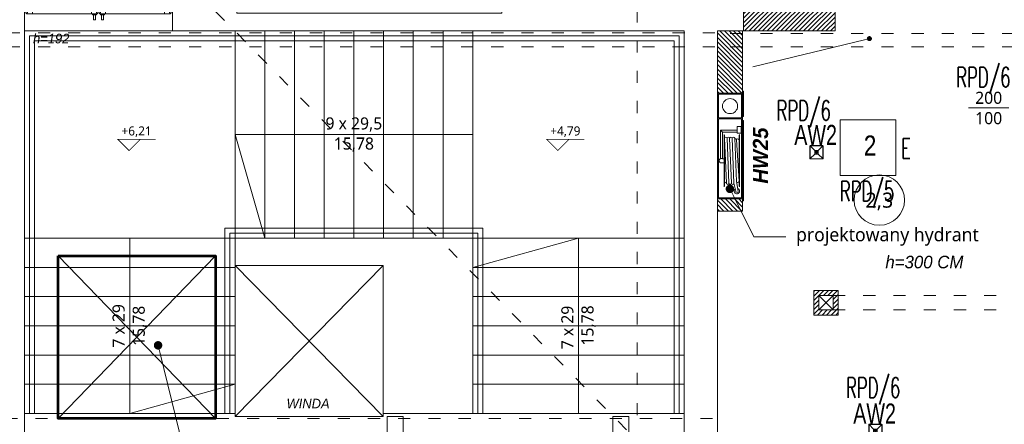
# Model space of a CAD drawing. Header units: millimetres. Extents: x 85284 to 143915, y -66821 to -28273.
# Tile 8 of 31: x 126995 to 127973, y -64731 to -64329. Entities that reach past the tile are written whole.
import ezdxf
from ezdxf import colors
from ezdxf.entities.mleader import LeaderData, LeaderLine
from ezdxf.enums import TextEntityAlignment as Align
from ezdxf.math import Vec2, Vec3

# ---------------------------------------------------------------- set-up
doc = ezdxf.new("R2010")
doc.units = ezdxf.units.MM
doc.linetypes.add('ACAD_ISO03W100', pattern=[30, 12, -18])
doc.layers.get('0').update_dxf_attribs({"color": 251, "lineweight": 9})
for name, color, linetype, lineweight in [('A-instalacje.ART', 251, 'Continuous', 9), ('A-opis.ART', 251, 'Continuous', 9), ('A-wyposażenie.ART', 251, 'Continuous', 9), ('IE_Numer centralki', 3, 'Continuous', 13), ('IE_Numery obw ośw hala', 6, 'Continuous', 13), ('IE_Oświetlenie awaryjne', 1, 'Continuous', 13), ('IE_Oświetlenie podstawowe', 4, 'Continuous', 13), ('instalacje_arch', 251, 'Continuous', 9), ('OPIS', 251, 'Continuous', 9), ('opis..KF', 251, 'Continuous', 9), ('schody', 251, 'Continuous', 9), ('stolarka_arch', 251, 'Continuous', 9), ('TEXT', 251, 'Continuous', 9), ('wymiar..KF', 251, 'Continuous', 9), ('wypełnienie 2', 251, 'Continuous', 9), ('ściana pro..KF', 251, 'Continuous', 9), ('ściany ist..KF', 251, 'Continuous', 9)]:
    doc.layers.add(name, color=color, linetype=linetype, lineweight=lineweight)
doc.layers.get('wymiar..KF').off()
doc.styles.add('ARCH', font='segoeuil.ttf')
doc.styles.add('Opisowy', font='arial.ttf')
doc.styles.add('SIMPLEX', font='simplex', dxfattribs={"width": 0.85})
pattern_1 = [(45, (-308.0725, -28536.048), (-2.24506403, 2.24506403), [])]

# ---------------------------------------------------------------- blocks, each defined once
blk = doc.blocks.new('*U200')
at = {"layer": 'stolarka_arch', "lineweight": 0}
blk.add_lwpolyline([(0, 0), (147, 0), (147, -46), (0, -46)], close=True, dxfattribs=at)
at = {"layer": 'stolarka_arch'}
for points in [[(0, -22), (6, -22), (6, -23), (3, -23), (3, -28), (0, -28)], [(3, -23), (8, -23), (8, -29), (2, -29), (2, -28), (3, -28)], [(8, -26), (66.5, -26), (66.5, -23), (8, -23)], [(8, -26), (66.5, -26), (66.5, -29), (8, -29)], [(71.5, -23), (66.5, -23), (66.5, -29), (72.5, -29), (72.5, -28), (71.5, -28)], [(71.5, -30), (67.5, -30), (67.5, -29), (71.5, -29)], [(68.5, -22), (78.5, -22), (78.5, -23), (75.5, -23), (75.5, -28), (71.5, -28), (71.5, -23), (68.5, -23)], [(75.5, -23), (80.5, -23), (80.5, -29), (74.5, -29), (74.5, -28), (75.5, -28)], [(79.5, -30), (75.5, -30), (75.5, -29), (79.5, -29)], [(139, -26), (80.5, -26), (80.5, -23), (139, -23)], [(139, -26), (80.5, -26), (80.5, -29), (139, -29)], [(144, -23), (139, -23), (139, -29), (145, -29), (145, -28), (144, -28)], [(147, -22), (141, -22), (141, -23), (144, -23), (144, -28), (147, -28)], [(70.5, -35), (68.5, -35), (68.5, -30), (70.5, -30)], [(78.5, -35), (76.5, -35), (76.5, -30), (78.5, -30)]]:
    blk.add_lwpolyline(points, close=True, dxfattribs=at)
blk = doc.blocks.new('*U1078')
at = {"layer": 'instalacje_arch', "color": 41, "linetype": 'ACAD_ISO03W100', "lineweight": 9, "true_color": 0xf4ee51}
blk.add_line((0, -3656.97), (0, -145), dxfattribs=at)
at = {"layer": 'instalacje_arch', "color": 41, "true_color": 0xf4ee51, "style": 'ARCH'}
blk.add_attdef('P1', text='', height=20, rotation=180, dxfattribs=at).set_placement((0, 0), align=Align.MIDDLE_CENTER)
blk.add_attdef('P2', text='', height=20, dxfattribs=at).set_placement((0, -3801.97), align=Align.MIDDLE_CENTER)
blk = doc.blocks.new('opis drzwi')
at = {"layer": 'opis..KF'}
blk.add_line((-20, 0), (20, 0), dxfattribs=at)
at = {"layer": 'opis..KF', "style": 'ARCH', "flags": 12}
for tag, p in [('90', (0, 10)), ('200', (0, -10))]:
    blk.add_attdef(tag, text='', height=12, dxfattribs=at).set_placement(p, align=Align.MIDDLE_CENTER)
blk = doc.blocks.new('nr pom')
at = {"layer": 'opis..KF', "lineweight": 20}
blk.add_circle((0, 0), 25, dxfattribs=at)
at = {"layer": 'opis..KF', "style": 'ARCH'}
blk.add_attdef('00', text='', height=15, dxfattribs=at).set_placement((0, 0), align=Align.MIDDLE_CENTER)
blk = doc.blocks.new('_Dot')
at = {"color": 0, "linetype": 'ByBlock', "lineweight": -2}
blk.add_line((-0.5, 0), (-1, 0), dxfattribs=at)
at = {"color": 0, "linetype": 'ByBlock', "const_width": 0.5}
blk.add_lwpolyline([(-0.25, 0, 1), (0.25, 0, 1)], format="xyb", close=True, dxfattribs=at)
blk = doc.blocks.new('*U1079')
at = {"layer": 'opis..KF', "color": 1, "const_width": 1}
blk.add_lwpolyline([(35, 15), (-15, 15), (0, 0), (15, 15)], dxfattribs=at)
at = {"layer": 'opis..KF', "color": 1, "style": 'ARCH'}
blk.add_attdef('±0,00', text='', height=12, dxfattribs=at).set_placement((10, 26), align=Align.MIDDLE_CENTER)
blk = doc.blocks.new('*U1098')
at = {"layer": 'A-wyposażenie.ART'}
h = blk.add_hatch(color=160, dxfattribs=at)
h.dxf.hatch_style = 1
h.paths.add_polyline_path([(107, 0), (27, 0), (27, 1), (107, 1)])
h.paths.add_polyline_path([(-2, 0), (23, 0), (23, 1), (-2, 1)])
h.paths.add_polyline_path([(25.5, -24), (104, -24), (104, -1), (25.5, -1)], flags=16)
h.paths.add_polyline_path([(24.5, -1), (1, -1), (1, -24), (24.5, -24)], flags=16)
h.paths.add_polyline_path([(0, -25), (105, -25), (105, 0), (0, 0)])
at = {"layer": 'A-wyposażenie.ART', "color": 160}
for p, q in [((39.5, -1.47), (33.17, -1.47)), ((33.17, -1.47), (33.17, -5.47)), ((39.5, -5.47), (33.17, -5.47)), ((36.5, -22.09), (36.5, -5.47)), ((36.5, -22.09), (36.5, -5.47)), ((38.5, -20.09), (38.5, -5.47)), ((39.5, -1.47), (39.5, -5.47)), ((41.88, -3.58), (41.12, -3.14)), ((92.88, -3.14), (41.12, -3.14)), ((88.38, -3.62), (42, -3.62)), ((87.5, -6.19), (44.7, -7.92)), ((89.3, -8.62), (44.7, -10.42)), ((87.47, -3.62), (46.36, -6.12)), ((76.25, -3.62), (92, -3.62)), ((97.17, -4.43), (87.67, -6.17)), ((97.17, -6.93), (89.3, -8.62)), ((92.12, -3.58), (92.88, -3.14)), ((41.88, -17.96), (41.12, -18.4)), ((41.12, -18.4), (92.88, -18.4)), ((67, -17.92), (42.03, -17.92)), ((89.3, -11.12), (44.7, -12.92)), ((89.3, -13.62), (44.7, -15.42)), ((89.41, -16.12), (44.75, -17.92)), ((65, -18.47), (67, -18.47)), ((65.05, -18.47), (67, -18.47)), ((65.05, -18.87), (65.05, -19.97)), ((67, -17.92), (92, -17.92)), ((68.95, -18.47), (67, -18.47)), ((68.65, -18.47), (69, -18.47)), ((68.95, -18.87), (68.95, -19.97)), ((92.12, -17.96), (92.88, -18.4)), ((36.5, -22.09), (38.5, -20.09)), ((36.5, -22.09), (64.98, -22.09)), ((38.5, -20.09), (64.98, -20.09)), ((65.05, -20.03), (65.04, -20.03))]:
    blk.add_line(p, q, dxfattribs=at)
for points in [[(-2, 0), (23, 0), (23, 1), (-2, 1)], [(0, -25), (105, -25), (105, 0), (0, 0)], [(107, 0), (27, 0), (27, 1), (107, 1)], [(24.5, -1), (1, -1), (1, -24), (24.5, -24)], [(25.5, -24), (104, -24), (104, -1), (25.5, -1)]]:
    blk.add_lwpolyline(points, close=True, dxfattribs=at)
blk.add_circle((12.75, -12.5), 7.5, dxfattribs=at)
for centre, radius, start, end in [((42.03, -3.32), 0.3, 240, 270), ((44.7, -9.17), 1.25, 90, 270), ((46.36, -4.87), 1.25, 90, 270), ((46.36, -7.37), 1.25, 90, 204.86109), ((87.44, -4.91), 1.29, 271.77468, 88.35774), ((89.3, -9.87), 1.25, 270, 90), ((91.97, -3.32), 0.3, 270, 300), ((97.17, -5.68), 2.7, 221.37688, 160.92523), ((97.17, -5.68), 1.25, 270, 110.76965), ((42.03, -18.22), 0.3, 90, 120), ((44.7, -11.67), 1.25, 90, 270), ((44.7, -14.17), 1.25, 90, 270), ((44.7, -16.67), 1.25, 90, 270), ((65.05, -18.63), 0.16, 90, 247.34016), ((64.95, -18.87), 0.1, 0, 67.34016), ((68.95, -18.63), 0.16, 292.65984, 90), ((69.05, -18.87), 0.1, 112.65984, 180), ((87.57, -16.64), 1.25, 270, 23.10301), ((89.3, -12.37), 1.25, 270, 90), ((89.3, -14.87), 1.25, 270, 90), ((91.97, -18.22), 0.3, 60, 90), ((67, -21.09), 2.25, 150.15186, 29.84814)]:
    blk.add_arc(centre, radius, start, end, dxfattribs=at)
blk = doc.blocks.new('Oprawa 2.0')
at = {"layer": 'IE_Oświetlenie podstawowe', "color": 0, "linetype": 'ByBlock'}
blk.add_lwpolyline([(-27.65, 55.3), (27.65, 55.3), (27.65, 0), (-27.65, 0)], close=True, dxfattribs=at)
at = {"layer": 'IE_Oświetlenie podstawowe', "color": 0, "insert": (-4.24, 39.86), "char_height": 20, "width": 20.191, "attachment_point": 1, "style": 'Opisowy'}
blk.add_mtext('{\\W0.8;2}', dxfattribs=at)
blk = doc.blocks.new('Oprawa AW2')
at = {"layer": 'IE_Oświetlenie awaryjne'}
h = blk.add_hatch(color=0, dxfattribs=at)
h.dxf.hatch_style = 1
h.paths.add_polyline_path([(1, 6.6, 1), (-1, 6.6, 1)])
h = blk.add_hatch(color=0, dxfattribs=at)
h.dxf.hatch_style = 1
h.paths.add_polyline_path([(1.36, 7.96), (1.26, 7.96), (1.26, 7.79), (1.36, 7.79)])
h = blk.add_hatch(color=0, dxfattribs=at)
h.dxf.hatch_style = 1
h.paths.add_polyline_path([(1.36, 7.79), (1.26, 7.79), (1.26, 7.61), (1.36, 7.61)])
at = {"layer": 'IE_Oświetlenie awaryjne', "color": 0}
for points in [[(-6.1, 13.2), (6.1, 13.2, -0.414214), (6.6, 12.7), (6.6, 0.5, -0.414214), (6.1, 0), (-6.1, 0, -0.414214), (-6.6, 0.5), (-6.6, 12.7, -0.414214)], [(-6.1, 12.95), (6.1, 12.95, -0.414214), (6.35, 12.7), (6.35, 0.5, -0.414214), (6.1, 0.25), (-6.1, 0.25, -0.414214), (-6.35, 0.5), (-6.35, 12.7, -0.414214)]]:
    blk.add_lwpolyline(points, format="xyb", close=True, dxfattribs=at)
for points in [[(-6.28, 12.88), (-1.8, 8.4)], [(1.8, 8.4), (6.28, 12.88)], [(-1.8, 4.8), (-6.28, 0.32)], [(1.26, 7.79), (1.36, 7.79)], [(1.8, 4.8), (6.28, 0.32)]]:
    blk.add_lwpolyline(points, dxfattribs=at)
for points in [[(-1.8, 4.8), (-1.8, 8.4), (1.8, 8.4), (1.8, 4.8)], [(-1.55, 5.05), (-1.55, 8.15), (1.55, 8.15), (1.55, 5.05)], [(1.26, 7.96), (1.26, 7.61), (1.36, 7.61), (1.36, 7.96)]]:
    blk.add_lwpolyline(points, close=True, dxfattribs=at)
blk.add_circle((0, 6.6), 1, dxfattribs=at)
at = {"layer": 'IE_Oświetlenie awaryjne', "color": 0, "insert": (-22.06, 33.82), "char_height": 20, "width": 20.191, "attachment_point": 1, "style": 'Opisowy'}
blk.add_mtext('{\\W0.7;AW2}', dxfattribs=at)

msp = doc.modelspace()

# ---------------------------------------------------------------- hatches: boundary and pattern name
at = {"layer": 'wypełnienie 2', "linetype": 'ByBlock', "transparency": 33554595}
h = msp.add_hatch(dxfattribs=at)
h.set_pattern_fill('ANSI31', color=256)
h.set_pattern_definition(pattern_1)
h.paths.add_polyline_path([(127501.4, -64095.99), (127210.9, -64095.99), (127210.9, -64107.99), (127500.4, -64107.99), (127500.4, -64299.99), (127501.4, -64299.99)])
h.paths.add_polyline_path([(127512.4, -64095.99), (127501.4, -64095.99), (127501.4, -64299.99), (127512.4, -64299.99), (127512.4, -64279.99), (127512.4, -64138.99), (127549.4, -64138.99), (127549.4, -64126.99), (127512.4, -64126.99)])
h.paths.add_polyline_path([(127662.53, -64257.09), (127650.53, -64257.09), (127650.53, -64279.99), (127650.53, -64284.99), (127662.53, -64284.99), (127662.53, -64278.99)])
h.paths.add_polyline_path([(127662.53, -64284.99), (127650.53, -64284.99), (127650.53, -64298.99), (127662.53, -64298.99)])
h.paths.add_polyline_path([(127662.53, -64138.99), (127673.65, -64138.99), (127673.65, -64126.99), (127639.4, -64126.99), (127639.4, -64138.99), (127650.53, -64138.99), (127650.53, -64241.09), (127662.53, -64241.09)])
h.paths.add_polyline_path([(127804.65, -64122.6), (127786.65, -64122.6), (127786.65, -64126.99), (127763.65, -64126.99), (127763.65, -64138.99), (127786.65, -64138.99), (127786.65, -64278.99), (127788.65, -64278.99), (127788.65, -64284.99), (127802.65, -64284.99), (127802.65, -64299.23), (127802.42, -64298.99), (127768.74, -64298.99), (127744.37, -64339.99), (127804.65, -64339.99)])
h.paths.add_polyline_path([(127804.65, -64108.6), (127786.65, -64108.6), (127786.65, -64122.6), (127804.65, -64122.6)])
h.paths.add_polyline_path([(127804.65, -64078.76), (127786.65, -64078.76), (127786.65, -64108.6), (127804.65, -64108.6)])
h.paths.add_polyline_path([(127768.74, -64298.99), (127704.02, -64298.99), (127704.02, -64299.99), (127713.9, -64299.99), (127713.9, -64339.99), (127744.37, -64339.99)])
h.paths.add_polyline_path([(127788.65, -64284.99), (127778.32, -64284.99, -0.581623), (127776.43, -64286.07, -0.264524), (127775.82, -64284.99), (127746.39, -64284.99), (127746.39, -64291.19), (127730.97, -64291.19, -0.334774), (127725.59, -64295.25, -0.334774), (127720.2, -64291.19), (127704.79, -64291.19), (127704.79, -64284.99), (127704.02, -64284.99), (127704.02, -64298.99), (127788.65, -64298.99)])
h.paths.add_polyline_path([(127788.65, -64278.99), (127750.59, -64278.99), (127750.59, -64284.04), (127746.39, -64284.04), (127746.39, -64284.99), (127775.82, -64284.99, -0.581623), (127777.71, -64283.92, -0.264524), (127778.32, -64284.99), (127788.65, -64284.99)], flags=17)
h.paths.add_polyline_path([(127690.01, -64284.99), (127662.53, -64284.99), (127662.53, -64298.99), (127690.02, -64298.99)])
h.paths.add_polyline_path([(127690.01, -64278.99), (127662.53, -64278.99), (127662.53, -64284.99), (127690.01, -64284.99)])
h.paths.add_polyline_path([(127650.53, -64279.99), (127614.65, -64279.99), (127614.65, -64284.99), (127650.53, -64284.99)])
h.paths.add_polyline_path([(127650.53, -64284.99), (127614.65, -64284.99), (127614.65, -64298.99), (127650.53, -64298.99)])
h.paths.add_polyline_path([(127600.65, -64279.99), (127586.24, -64279.99), (127586.24, -64285.04), (127582.04, -64285.04), (127582.04, -64292.19), (127566.63, -64292.19, -0.334774), (127561.24, -64296.25, -0.334774), (127555.86, -64292.19), (127540.44, -64292.19), (127540.44, -64285.04), (127536.24, -64285.04), (127536.24, -64279.99), (127512.4, -64279.99), (127512.4, -64299.99), (127600.65, -64299.99)])
h.paths.add_polyline_path([(127608.26, -64279.99), (127600.65, -64279.99), (127600.65, -64284.99), (127608.26, -64284.99)])
h.paths.add_polyline_path([(127614.65, -64279.99), (127608.26, -64279.99), (127608.26, -64284.99), (127614.65, -64284.99)])
h = msp.add_hatch(dxfattribs=at)
h.set_pattern_fill('ANSI31', color=256, angle=90)
h.set_pattern_definition([(135, (62746.9067, -162855.1263), (-2.24506403, -2.24506403), [])])
h.paths.add_polyline_path([(127687.9, -64339.99), (127687.9, -64401.99), (127712.9, -64401.99), (127712.9, -64339.99)])
h.paths.add_polyline_path([(127687.9, -64506.99), (127687.9, -64518.99), (127712.9, -64518.99), (127712.9, -64506.99)])
h = msp.add_hatch(dxfattribs=at)
h.set_pattern_fill('ANSI31', color=256)
h.set_pattern_definition(pattern_1)
h.paths.add_polyline_path([(127807.65, -64597.99), (127783.65, -64597.99), (127783.65, -64622.23), (127807.65, -64622.23), (127807.65, -64616.99), (127802.65, -64616.99), (127802.65, -64617.23), (127788.65, -64617.23), (127788.65, -64602.99), (127802.65, -64602.99), (127807.65, -64602.99)])
h.paths.add_polyline_path([(127807.65, -64602.99), (127802.65, -64602.99), (127802.65, -64616.99), (127807.65, -64616.99)], flags=17)

# ---------------------------------------------------------------- linework, layer by layer
at = {"linetype": 'ACAD_ISO03W100'}
for p, q in [((127084.9, -64213.99), (128065.65, -65212.99)), ((126953.37, -64341.99), (127687.9, -64341.99)), ((128342.65, -64342.49), (127687.9, -64342.49)), ((126953.37, -64355.99), (127687.9, -64355.99)), ((128342.65, -64355.99), (127687.9, -64355.99)), ((127802.65, -64602.99), (128328.65, -64602.99)), ((127802.65, -64616.99), (128328.65, -64616.99)), ((125300.94, -64724.99), (127687.9, -64724.99))]:
    msp.add_line(p, q, dxfattribs=at)
msp.add_line((127444.94, -64545.99), (127208.94, -64545.99))
for points in [[(127444.94, -64719.99), (127355.94, -64719.99)], [(127444.94, -64719.99), (127654.94, -64719.99)]]:
    msp.add_lwpolyline(points)
at = {"layer": 'OPIS', "linetype": 'ByBlock'}
for p, q in [((127033.48, -64724.99), (127189.69, -64563.34)), ((127033.48, -64563.34), (127189.69, -64724.99))]:
    msp.add_line(p, q, dxfattribs=at)
at = {"layer": 'OPIS', "linetype": 'ByBlock', "lineweight": 53}
msp.add_lwpolyline([(127033.48, -64563.34), (127189.69, -64563.34), (127189.69, -64724.99), (127033.48, -64724.99)], close=True, dxfattribs=at)
at = {"layer": 'schody'}
for p, q in [((127444.94, -64545.99), (127444.94, -64719.99)), ((127208.94, -64722.99), (127355.94, -64572.99)), ((127208.94, -64572.99), (127355.94, -64722.99))]:
    msp.add_line(p, q, dxfattribs=at)
for points in [[(127004.94, -64719.99), (127004.94, -64344.99), (127649.94, -64344.99), (127649.94, -64719.99)], [(127208.94, -64545.99), (127208.94, -64339.99)], [(127238.44, -64545.99), (127238.44, -64339.99)], [(127267.94, -64545.99), (127267.94, -64339.99)], [(127297.44, -64545.99), (127297.44, -64339.99)], [(127326.94, -64545.99), (127326.94, -64339.99)], [(127356.44, -64545.99), (127356.44, -64339.99)], [(127385.94, -64545.99), (127385.94, -64339.99)], [(127415.44, -64545.99), (127415.44, -64339.99)], [(127444.94, -64545.99), (127444.94, -64339.99)], [(127009.94, -64719.99), (127009.94, -64349.99), (127644.94, -64349.99), (127644.94, -64719.99)], [(127444.94, -64442.99), (127208.94, -64442.99), (127238.44, -64545.99)], [(127454.94, -64719.99), (127454.94, -64535.99), (127198.94, -64535.99), (127198.94, -64719.99)], [(127449.94, -64719.99), (127449.94, -64540.99), (127203.94, -64540.99), (127203.94, -64719.99)], [(126999.94, -64545.99), (127209.94, -64545.99)], [(127104.44, -64545.99), (127104.44, -64719.99), (127208.94, -64690.99)], [(127208.94, -64719.99), (127208.94, -64545.99)], [(127549.94, -64719.99), (127549.94, -64545.99), (127444.94, -64574.99)], [(127444.94, -64545.99), (127654.94, -64545.99)], [(126999.94, -64574.99), (127208.94, -64574.99)], [(127208.94, -64722.99), (127355.94, -64722.99), (127355.94, -64572.99), (127208.94, -64572.99), (127208.94, -64722.99)], [(127444.94, -64574.99), (127654.94, -64574.99)], [(126999.94, -64603.99), (127208.94, -64603.99)], [(127444.94, -64603.99), (127654.94, -64603.99)], [(126999.94, -64632.99), (127208.94, -64632.99)], [(127444.94, -64632.99), (127654.94, -64632.99)], [(126999.94, -64661.99), (127208.94, -64661.99)], [(127444.94, -64661.99), (127654.94, -64661.99)], [(126999.94, -64690.99), (127208.94, -64690.99)], [(127444.94, -64690.99), (127654.94, -64690.99)], [(126999.94, -64719.99), (127208.94, -64719.99)]]:
    msp.add_lwpolyline(points, dxfattribs=at)
at = {"layer": 'ściana pro..KF', "linetype": 'ByBlock'}
for p, q in [((127804.65, -64339.99), (127804.65, -64078.76)), ((127713.9, -64339.99), (127804.65, -64339.99))]:
    msp.add_line(p, q, dxfattribs=at)
for points in [[(127687.9, -64401.99), (127712.9, -64401.99), (127712.9, -64339.99), (127712.9, -64339.99)], [(127687.9, -64506.99), (127712.9, -64506.99), (127712.9, -64518.99), (127687.9, -64518.99)]]:
    msp.add_lwpolyline(points, dxfattribs=at)
msp.add_lwpolyline([(127783.65, -64622.23), (127807.65, -64622.23), (127807.65, -64597.99), (127783.65, -64597.99)], close=True, dxfattribs=at)
at = {"layer": 'ściany ist..KF', "linetype": 'ByBlock'}
for p, q in [((127788.65, -64616.99), (127802.65, -64602.99)), ((127802.65, -64617.23), (127788.65, -64602.99))]:
    msp.add_line(p, q, dxfattribs=at)
for points in [[(127498.59, -64339.99), (127146.94, -64339.99), (127146.94, -64293.99), (127164.9, -64293.99), (127164.9, -64056.92), (127210.9, -64056.92), (127210.9, -64322.49), (127473.9, -64322.49), (127473.9, -64299.99), (127646.57, -64299.99)], [(126851.43, -64339.99), (126851.43, -64293.99), (126999.94, -64293.99), (126999.9, -64338.21), (126999.98, -64339.99), (126999.9, -64940.99), (126822.7, -64940.99), (126822.7, -64893.99), (126953.37, -64893.99), (126953.37, -64339.99), (126851.43, -64339.99)], [(127646.57, -64299.99), (127713.9, -64299.99), (127713.9, -64339.99), (127687.9, -64339.99), (127687.9, -64743.99)], [(127654.94, -64743.99), (127654.94, -64339.99), (127498.59, -64339.99)], [(127788.65, -64602.99), (127802.65, -64602.99), (127802.65, -64616.99), (127788.65, -64616.99), (127788.65, -64602.99)], [(127359.94, -64739.99), (127375.94, -64739.99), (127375.94, -64722.99), (127359.94, -64722.99), (127359.94, -64739.99)], [(127583.94, -64739.99), (127599.94, -64739.99), (127599.94, -64722.99), (127583.94, -64722.99), (127583.94, -64739.99)]]:
    msp.add_lwpolyline(points, dxfattribs=at)
msp.add_lwpolyline([(127802.65, -64617.23), (127788.65, -64617.23), (127788.65, -64602.99), (127802.65, -64602.99)], close=True, dxfattribs=at)

# ---------------------------------------------------------------- block references
at = {"layer": 'A-instalacje.ART', "rotation": 270}
msp.add_blockref('*U1098', (127712.9, -64401.99), dxfattribs=at)
at = {"layer": 'IE_Oświetlenie awaryjne'}
for p in [(127786.19, -64467.21), (127844.75, -64743.95)]:
    msp.add_blockref('Oprawa AW2', p, dxfattribs=at)
at = {"layer": 'IE_Oświetlenie podstawowe', "linetype": 'ByBlock'}
msp.add_blockref('Oprawa 2.0', (127837.42, -64483.79), dxfattribs=at)
at = {"layer": 'instalacje_arch'}
msp.add_blockref('*U1078', (127608.26, -62534.67), dxfattribs=at)
at = {"layer": 'opis..KF', "color": 30}
msp.add_blockref('nr pom', (127848.59, -64508.12), dxfattribs=at).add_auto_attribs({'00': '2,3'})
at = {"layer": 'stolarka_arch', "xscale": -1}
msp.add_blockref('*U200', (127146.94, -64293.99), dxfattribs=at)
at = {"layer": 'TEXT'}
ref = msp.add_blockref('opis drzwi', (127957.15, -64416.49), dxfattribs=dict(at, xscale=-1, rotation=180))
ref.add_attrib('90', '100', dxfattribs={"layer": 'opis..KF', "height": 12, "style": 'ARCH'}).set_placement((127957.15, -64426.71), align=Align.MIDDLE_CENTER)
ref.add_attrib('200', '200', dxfattribs={"layer": 'opis..KF', "height": 12, "style": 'ARCH'}).set_placement((127957.15, -64406.49), align=Align.MIDDLE_CENTER)
at = {"layer": 'wymiar..KF', "xscale": 0.75, "yscale": 0.75, "zscale": 0.75}
for p, values in [((127103.77, -64458.89), {'±0,00': '+6,21'}), ((127529.4, -64458.89), {'±0,00': '+4,79'})]:
    msp.add_blockref('*U1079', p, dxfattribs=at).add_auto_attribs(values)

# ---------------------------------------------------------------- texts
at = {"layer": 'A-opis.ART', "color": 150, "insert": (127730.71, -64463.91), "char_height": 15, "width": 81.4689, "attachment_point": 5, "rotation": 90, "style": 'ARCH'}
msp.add_mtext('{\\fCentury Gothic|b1|i1|c238|p34;\\C150;\\c15430912;HW25}', dxfattribs=at)
at = {"layer": 'IE_Numer centralki', "style": 'SIMPLEX', "width": 0.6}
msp.add_text('E', height=20, dxfattribs=at).set_placement((127870.12, -64466.86))
at = {"layer": 'IE_Numery obw ośw hala', "style": 'SIMPLEX', "width": 0.6}
for s, p in [('RPD/6', (127924.82, -64396.03)), ('RPD/6', (127746.49, -64429.08)), ('RPD/5', (127809.37, -64509.28)), ('RPD/6', (127815.44, -64704.43))]:
    msp.add_text(s, height=20, dxfattribs=at).set_placement(p)
at = {"layer": 'opis..KF', "attachment_point": 5, "style": 'ARCH'}
for s, width, insert, char_height in [('{\\fCentury Gothic|b0|i1|c238|p34;h=192}', 156.7001, (127026.5, -64347.71), 9.6), ('{\\fCentury Gothic|b0|i1|c238|p34;h=192}', 156.7001, (127026.5, -64347.71), 9.6), ('9 x 29,5 15,78', 64.144, (127326.94, -64442.99), 12), ('{\\fCentury Gothic|b0|i1|c238|p34;h=300 CM}', 156.7001, (127893.32, -64569.73), 12.48), ('{\\fCentury Gothic|b0|i1|c238|p34;WINDA}', 156.7001, (127281.47, -64710.17), 9.6)]:
    msp.add_mtext_dynamic_manual_height_columns(s, width=width, gutter_width=70, heights=[0], dxfattribs=dict(at, insert=insert, char_height=char_height))
at = {"layer": 'opis..KF', "char_height": 12, "attachment_point": 5, "rotation": 90, "style": 'ARCH'}
for s, insert in [('7 x 29\\P15,78', (127104.44, -64632.99)), ('7 x 29\\P 15,78', (127549.94, -64634.62))]:
    msp.add_mtext_dynamic_manual_height_columns(s, width=61.8349, gutter_width=70, heights=[0], dxfattribs=dict(at, insert=insert))

# ---------------------------------------------------------------- leaders
at = {"layer": 'opis..KF', "lineweight": 9}
ml = msp.add_multileader_mtext('Standard', dxfattribs=at)
ml.set_content(' ', color=256, style='ARCH')
ml.set_leader_properties(color=256, linetype='ByLayer', lineweight=-1)
ml.set_arrow_properties(name='DOT')
ml.build(insert=Vec2(0, 0))
ml.multileader.update_dxf_attribs({"arrow_head_size": 5})
ctx = ml.context
ctx.base_point, ctx.char_height, ctx.arrow_head_size, ctx.landing_gap_size, ctx.plane_origin = Vec3(127708.02, -64375.69), 8, 5, 6, Vec3(127068.36, -64439.27)
ctx.text_align_type = 2
notes = []
notes.append((ctx, [(0, (1, 1, 0), (127723.15, -64375.69), (-1, 0), 7.274181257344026e-12, [(0, [(127838.73, -64347.73)], 0, [])])]))
ctx.mtext.insert, ctx.mtext.width, ctx.mtext.alignment, ctx.mtext.flow_direction = Vec3(127717.15, -64371.69), 152.5547, 3, 5
ml = msp.add_multileader_mtext('Standard', dxfattribs=at)
ml.set_content('projektowany hydrant', color=256, style='ARCH')
ml.set_leader_properties(color=256, linetype='ByLayer', lineweight=-1)
ml.set_arrow_properties(name='DOT')
ml.build(insert=Vec2(0, 0))
ml.multileader.update_dxf_attribs({"dogleg_length": 31.74, "arrow_head_size": 8.39})
ctx = ml.context
ctx.base_point, ctx.char_height, ctx.arrow_head_size, ctx.landing_gap_size, ctx.plane_origin = Vec3(127755.84, -64544.57), 13.4164, 8.39, 10.06, Vec3(129076.71, -64635.66)
notes.append((ctx, [(0, (1, 1, 0), (127724.1, -64544.57), (1, 0), 31.74, [(0, [(127700.26, -64496.96)], 0, [])])]))
ctx.mtext.insert, ctx.mtext.flow_direction = Vec3(127765.9, -64535.61), 5
ml = msp.add_multileader_mtext('Standard', dxfattribs=at)
ml.set_content(' ', color=256, style='ARCH')
ml.set_leader_properties(color=256, linetype='ByLayer', lineweight=-1)
ml.set_arrow_properties(name='DOT')
ml.build(insert=Vec2(0, 0))
ml.multileader.update_dxf_attribs({"dogleg_length": 31.74, "arrow_head_size": 8.39})
ctx = ml.context
ctx.base_point, ctx.char_height, ctx.arrow_head_size, ctx.landing_gap_size, ctx.plane_origin = Vec3(127197.46, -64787.23), 13.42, 8.39, 10.06, Vec3(126515.25, -64852.48)
notes.append((ctx, [(1, (1, 1, 0), (127165.72, -64787.23), (1, 0), 31.74, [(0, [(127132.56, -64652.35)], 0, [])])]))
ctx.mtext.insert, ctx.mtext.width, ctx.mtext.flow_direction = Vec3(127207.52, -64780.52), 152.5547, 5
for ctx, leaders in notes:
    for number, flags, end, landing, length, lines in leaders:
        leader = LeaderData()
        leader.index, (leader.has_last_leader_line, leader.has_dogleg_vector, leader.attachment_direction) = number, flags
        leader.last_leader_point, leader.dogleg_vector, leader.dogleg_length = Vec3(end), Vec3(landing), length
        for number, points, colour, breaks in lines:
            line = LeaderLine()
            line.index, line.vertices, line.color, line.breaks = number, Vec3.list(points), colors.encode_raw_color(colour), breaks
            leader.lines.append(line)
        ctx.leaders.append(leader)

doc.saveas('drawing.dxf')
